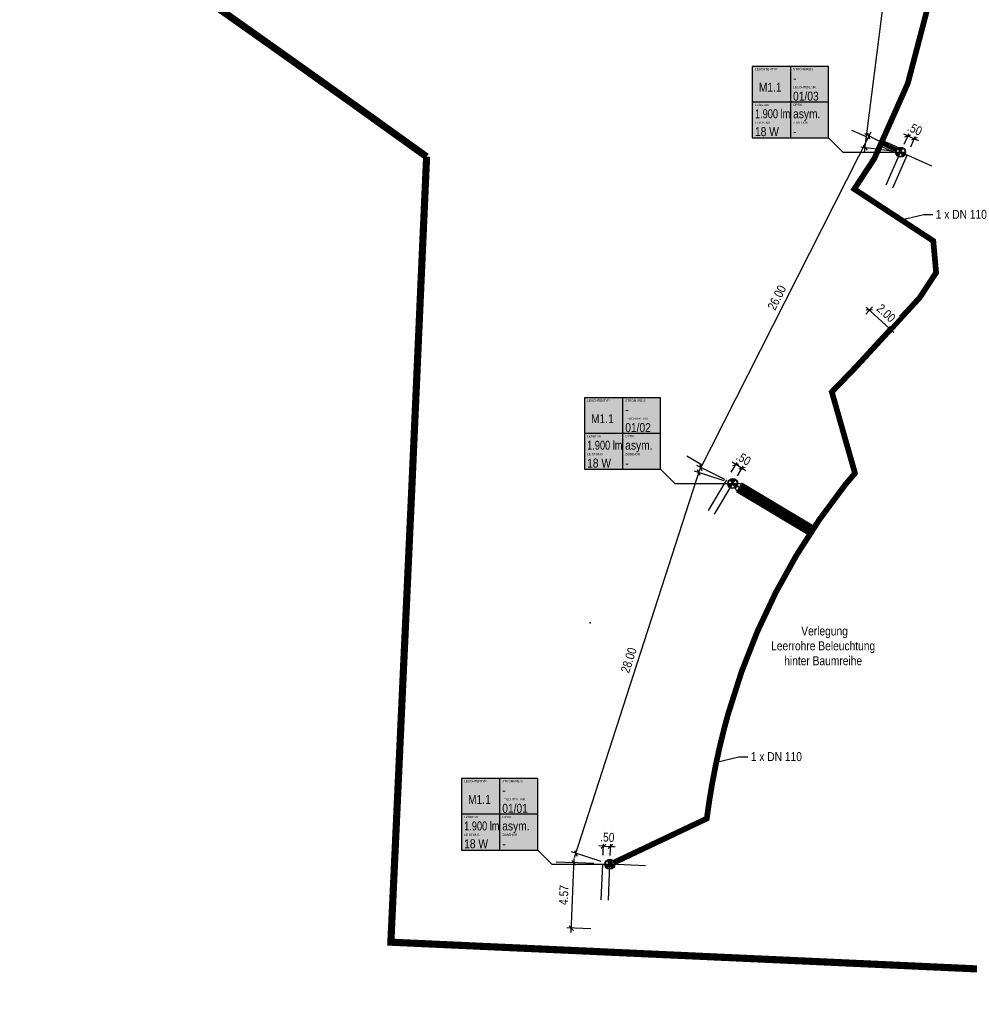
# Model space of a CAD drawing. Header units: metres. Extents: x 32339189 to 32339744, y 5702369 to 5702760.
# Tile 1 of 48: x 32339189 to 32339255, y 5702511 to 5702580. Entities that reach past the tile are written whole.
import ezdxf
from ezdxf import colors
from ezdxf.entities.mleader import LeaderData, LeaderLine
from ezdxf.enums import TextEntityAlignment as Align
from ezdxf.math import Vec2, Vec3

# ---------------------------------------------------------------- set-up
doc = ezdxf.new("R2010")
doc.units = ezdxf.units.M
doc.header["$MEASUREMENT"] = 0
doc.linetypes.add('19', pattern=[0.5, 0.25, -0.25])
for name, color, linetype in [('LRS-Kabel', 5, 'Continuous'), ('LRS_Bauabschnitte', 10, 'Continuous'), ('LRS_BEL_M1.1_Seidenweberleuchte', 10, 'Continuous'), ('LRS_BM', 7, 'Continuous'), ('LRS_Kodierungsfahne_M1.1', 41, 'Continuous'), ('LRS_Kodierungsfahnen', 7, 'Continuous'), ('LRS_TXT', 7, 'Continuous')]:
    doc.layers.add(name, color=color, linetype=linetype)
doc.layers.add('LRS-Trasse und Kabelzugschächte', color=252, linetype='Continuous', lineweight=25)
doc.styles.add('lrs-1_0250', font='ARIALN.TTF', dxfattribs={"height": 0.625})
doc.styles.add('lrs-txt', font='ARIALN.TTF', dxfattribs={"height": 1})
doc.dimstyles.new('lrs_1_0250', dxfattribs={"dimtxt": 0.625, "dimasz": 0.3125, "dimexe": 0.3125, "dimexo": 0.625, "dimgap": 0.3125, "dimtad": 1, "dimzin": 5, "dimdsep": 46, "dimtxsty": 'lrs-1_0250', "dimblk1": 'OBLIQUE', "dimblk2": 'OBLIQUE', "dimsah": 1, "dimcen": -0.3125, "dimdle": 0.3125, "dimclrd": 256, "dimclre": 256, "dimclrt": 256, "dimadec": 0, "dimazin": 0, "dimtfac": 1, "dimtix": 1, "dimtmove": 2, "dimatfit": 3, "dimldrblk": 'OBLIQUE', "dimfxl": 1, "dimtolj": 1, "dimtzin": 5, "dimlwd": -1, "dimlwe": -1, "dimarcsym": 0})

# ---------------------------------------------------------------- blocks, each defined once
blk = doc.blocks.new('LRS_LF_1_250')
blk.add_hatch(color=256).paths.add_polyline_path([(0, 0), (5.333, 0), (5.333, 5), (0, 5)])
at = {"color": 7}
for p, q in [((2.667, 5), (2.667, 0)), ((5.333, 2.5), (0, 2.5))]:
    blk.add_line(p, q, dxfattribs=at)
blk.add_lwpolyline([(0, 0), (5.333, 0), (5.333, 5), (0, 5)], close=True, dxfattribs=at)
at = {"color": 7, "style": 'lrs-txt'}
for tag, height, p in [('LEUCHTENTYP', 0.156, (0.187, 4.812)), ('STROMKREIS', 0.156, (2.854, 4.812)), ('F1', 0.625, (2.854, 4.188)), ('LEUCHTEN_NR.', 0.156, (2.854, 3.546)), ('00/00', 0.625, (2.854, 2.919)), ('LAMPEN', 0.156, (0.187, 2.312)), ('OPTIK', 0.156, (2.854, 2.312)), ('-', 0.625, (0.187, 1.688)), ('-', 0.625, (2.854, 1.688)), ('LEISTUNG', 0.156, (0.187, 1.062)), ('-W', 0.625, (0.187, 0.438)), ('ZUBEHÖR', 0.156, (2.854, 1.062)), ('-', 0.625, (2.854, 0.438))]:
    blk.add_attdef(tag, text='', height=height, dxfattribs=at).set_placement(p, align=Align.MIDDLE_LEFT)
blk.add_attdef('TYP', text='', height=0.625, dxfattribs=at).set_placement((1.253, 3.543), align=Align.MIDDLE_CENTER)
blk = doc.blocks.new('_OBLIQUE')
at = {"color": 0, "linetype": 'ByBlock'}
blk.add_line((-0.5, -0.5), (0.5, 0.5), dxfattribs=at)
blk = doc.blocks.new('*D9')
at = {"layer": 'DEFPOINTS', "color": 0}
for p in [(32339229.433, 5702520.447), (32339229.932, 5702520.426)]:
    blk.add_point(p, dxfattribs=at)
at = {"layer": 'LRS_BM'}
for p, q in [((32339229.483, 5702521.696), (32339229.171, 5702521.708)), ((32339229.458, 5702521.071), (32339229.496, 5702522.008)), ((32339229.483, 5702521.696), (32339229.983, 5702521.675)), ((32339229.958, 5702521.051), (32339229.996, 5702521.987)), ((32339229.983, 5702521.675), (32339230.295, 5702521.662))]:
    blk.add_line(p, q, dxfattribs=at)
at = {"layer": 'LRS_BM', "xscale": 0.3125, "yscale": 0.3125, "zscale": 0.3125}
for p, rotation in [((32339229.483, 5702521.696), 357.6701061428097), ((32339229.983, 5702521.675), 177.6701061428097)]:
    blk.add_blockref('_OBLIQUE', p, dxfattribs=dict(at, rotation=rotation))
at = {"layer": 'LRS_BM', "insert": (32339229.759, 5702522.316), "char_height": 0.625, "attachment_point": 5, "rotation": 357.67011, "style": 'lrs-1_0250', "bg_fill": 3, "box_fill_scale": 1.25, "bg_fill_color": 257, "bg_fill_transparency": 0}
blk.add_mtext('\\A1;.50', dxfattribs=at)
at = {"layer": 'DEFPOINTS', "color": 0}
blk.add_point((32339229.983, 5702521.675), dxfattribs=at)
blk = doc.blocks.new('*D10')
at = {"layer": 'DEFPOINTS', "color": 0}
for p in [(32339236.161, 5702547.837), (32339238.541, 5702547.069), (32339229.932, 5702520.425)]:
    blk.add_point(p, dxfattribs=at)
at = {"layer": 'LRS_BM'}
for p, q in [((32339227.457, 5702520.896), (32339236.257, 5702548.135)), ((32339237.946, 5702547.261), (32339235.864, 5702547.934)), ((32339229.337, 5702520.617), (32339227.256, 5702521.289))]:
    blk.add_line(p, q, dxfattribs=at)
at = {"layer": 'LRS_BM', "xscale": 0.3125, "yscale": 0.3125, "zscale": 0.3125}
for p, rotation in [((32339236.161, 5702547.837), 72.0949386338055), ((32339227.553, 5702521.193), 252.0949386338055)]:
    blk.add_blockref('_OBLIQUE', p, dxfattribs=dict(at, rotation=rotation))
at = {"layer": 'LRS_BM', "insert": (32339231.256, 5702534.71), "char_height": 0.625, "attachment_point": 5, "rotation": 72.09494, "style": 'lrs-1_0250', "bg_fill": 3, "box_fill_scale": 1.25, "bg_fill_color": 257, "bg_fill_transparency": 0}
blk.add_mtext('\\A1;28.00', dxfattribs=at)
blk = doc.blocks.new('*D11')
at = {"layer": 'DEFPOINTS', "color": 0}
for p in [(32339238.112, 5702547.326), (32339238.541, 5702547.069)]:
    blk.add_point(p, dxfattribs=at)
at = {"layer": 'LRS_BM'}
for p, q in [((32339238.432, 5702547.862), (32339238.914, 5702548.667)), ((32339238.753, 5702548.399), (32339238.485, 5702548.559)), ((32339239.182, 5702548.142), (32339238.753, 5702548.399)), ((32339238.862, 5702547.606), (32339239.343, 5702548.41)), ((32339239.182, 5702548.142), (32339239.45, 5702547.982))]:
    blk.add_line(p, q, dxfattribs=at)
at = {"layer": 'LRS_BM', "xscale": 0.3125, "yscale": 0.3125, "zscale": 0.3125}
for p, rotation in [((32339238.753, 5702548.399), 329.1211805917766), ((32339239.182, 5702548.142), 149.1211805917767)]:
    blk.add_blockref('_OBLIQUE', p, dxfattribs=dict(at, rotation=rotation))
at = {"layer": 'LRS_BM', "insert": (32339239.292, 5702548.813), "char_height": 0.625, "attachment_point": 5, "rotation": 329.12118, "style": 'lrs-1_0250', "bg_fill": 3, "box_fill_scale": 1.25, "bg_fill_color": 257, "bg_fill_transparency": 0}
blk.add_mtext('\\A1;.50', dxfattribs=at)
at = {"layer": 'DEFPOINTS', "color": 0}
blk.add_point((32339238.753, 5702548.399), dxfattribs=at)
blk = doc.blocks.new('*D12')
at = {"layer": 'DEFPOINTS', "color": 0}
for p in [(32339250.289, 5702570.263), (32339250.746, 5702570.06)]:
    blk.add_point(p, dxfattribs=at)
at = {"layer": 'LRS_BM'}
for p, q in [((32339250.796, 5702571.406), (32339250.51, 5702571.533)), ((32339250.542, 5702570.834), (32339250.923, 5702571.691)), ((32339250.796, 5702571.406), (32339251.253, 5702571.203)), ((32339250.999, 5702570.632), (32339251.38, 5702571.488)), ((32339251.253, 5702571.203), (32339251.539, 5702571.076))]:
    blk.add_line(p, q, dxfattribs=at)
at = {"layer": 'LRS_BM', "xscale": 0.3125, "yscale": 0.3125, "zscale": 0.3125}
for p, rotation in [((32339250.796, 5702571.406), 336.053596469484), ((32339251.253, 5702571.203), 156.053596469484)]:
    blk.add_blockref('_OBLIQUE', p, dxfattribs=dict(at, rotation=rotation))
at = {"layer": 'LRS_BM', "insert": (32339251.281, 5702571.882), "char_height": 0.625, "attachment_point": 5, "rotation": 336.0536, "style": 'lrs-1_0250', "bg_fill": 3, "box_fill_scale": 1.25, "bg_fill_color": 257, "bg_fill_transparency": 0}
blk.add_mtext('\\A1;.50', dxfattribs=at)
at = {"layer": 'DEFPOINTS', "color": 0}
blk.add_point((32339251.253, 5702571.203), dxfattribs=at)
blk = doc.blocks.new('*D13')
at = {"layer": 'DEFPOINTS', "color": 0}
for p in [(32339250.288, 5702570.264), (32339236.311, 5702548.198), (32339238.541, 5702547.069)]:
    blk.add_point(p, dxfattribs=at)
at = {"layer": 'LRS_BM'}
for p, q in [((32339248.2, 5702571.672), (32339236.17, 5702547.919)), ((32339249.731, 5702570.546), (32339247.78, 5702571.534)), ((32339237.983, 5702547.351), (32339236.032, 5702548.339))]:
    blk.add_line(p, q, dxfattribs=at)
at = {"layer": 'LRS_BM', "xscale": 0.3125, "yscale": 0.3125, "zscale": 0.3125}
for p, rotation in [((32339248.059, 5702571.393), 63.13855030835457), ((32339236.311, 5702548.198), 243.1385503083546)]:
    blk.add_blockref('_OBLIQUE', p, dxfattribs=dict(at, rotation=rotation))
at = {"layer": 'LRS_BM', "insert": (32339241.621, 5702560.081), "char_height": 0.625, "attachment_point": 5, "rotation": 63.13855, "style": 'lrs-1_0250', "bg_fill": 3, "box_fill_scale": 1.25, "bg_fill_color": 257, "bg_fill_transparency": 0}
blk.add_mtext('\\A1;26.00', dxfattribs=at)
blk = doc.blocks.new('*D14')
at = {"layer": 'DEFPOINTS', "color": 0}
for p in [(32339250.863, 5702594.941), (32339253.343, 5702594.63), (32339250.288, 5702570.264)]:
    blk.add_point(p, dxfattribs=at)
at = {"layer": 'LRS_BM'}
for p, q in [((32339247.769, 5702570.265), (32339250.901, 5702595.251)), ((32339252.723, 5702594.707), (32339250.552, 5702594.979)), ((32339249.668, 5702570.341), (32339247.498, 5702570.613))]:
    blk.add_line(p, q, dxfattribs=at)
at = {"layer": 'LRS_BM', "xscale": 0.3125, "yscale": 0.3125, "zscale": 0.3125}
for p, rotation in [((32339250.863, 5702594.941), 82.85411816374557), ((32339247.808, 5702570.575), 262.8541181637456)]:
    blk.add_blockref('_OBLIQUE', p, dxfattribs=dict(at, rotation=rotation))
at = {"layer": 'LRS_BM', "insert": (32339248.708, 5702582.836), "char_height": 0.625, "attachment_point": 5, "rotation": 82.85412, "style": 'lrs-1_0250', "bg_fill": 3, "box_fill_scale": 1.25, "bg_fill_color": 257, "bg_fill_transparency": 0}
blk.add_mtext('\\A1;24.56', dxfattribs=at)
blk = doc.blocks.new('*D78')
at = {"layer": 'DEFPOINTS', "color": 0}
for p in [(32339227.434, 5702520.532), (32339229.433, 5702520.445), (32339229.235, 5702515.881)]:
    blk.add_point(p, dxfattribs=at)
at = {"layer": 'LRS_BM'}
for p, q in [((32339228.808, 5702520.472), (32339227.122, 5702520.545)), ((32339227.224, 5702515.656), (32339227.448, 5702520.844)), ((32339228.611, 5702515.908), (32339226.925, 5702515.981))]:
    blk.add_line(p, q, dxfattribs=at)
at = {"layer": 'LRS_BM', "xscale": 0.3125, "yscale": 0.3125, "zscale": 0.3125}
for p, rotation in [((32339227.434, 5702520.532), 87.52580966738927), ((32339227.237, 5702515.968), 267.5258096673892)]:
    blk.add_blockref('_OBLIQUE', p, dxfattribs=dict(at, rotation=rotation))
at = {"layer": 'LRS_BM', "insert": (32339226.706, 5702518.277), "char_height": 0.625, "attachment_point": 5, "rotation": 87.52581, "style": 'lrs-1_0250', "bg_fill": 3, "box_fill_scale": 1.25, "bg_fill_color": 257, "bg_fill_transparency": 0}
blk.add_mtext('\\A1;4.57', dxfattribs=at)
blk = doc.blocks.new('LRS_Leuchte_01_1_250')
h = blk.add_hatch(color=256)
h.paths.add_polyline_path([(-0.5, 0, 1), (0.5, 0, 1)])
h.paths.add_polyline_path([(0.45, 0, -1), (-0.45, 0, -1)], flags=16)
h.paths.add_polyline_path([(0, 0), (0.225, 0.39, 0.267949), (-0.225, 0.39)], flags=16)
h.paths.add_polyline_path([(0, 0), (-0.45, 0, 0.267949), (-0.225, -0.39)], flags=0)
h.paths.add_polyline_path([(0.225, -0.39, 0.267949), (0.45, 0), (0, 0)], flags=16)
for p, q in [((-0.45, 0), (0.45, 0)), ((-0.225, -0.39), (0.225, 0.39)), ((0.225, -0.39), (-0.225, 0.39))]:
    blk.add_line(p, q)
for radius in [0.5, 0.45]:
    blk.add_circle((0, 0), radius)
blk = doc.blocks.new('*D99')
at = {"layer": 'DEFPOINTS', "color": 0}
for p in [(32339247.428, 5702558.476), (32339248.9, 5702557.122)]:
    blk.add_point(p, dxfattribs=at)
at = {"layer": 'LRS_BM'}
for p, q in [((32339247.852, 5702558.936), (32339248.317, 5702559.442)), ((32339249.807, 5702557.646), (32339247.875, 5702559.423)), ((32339249.323, 5702557.582), (32339249.789, 5702558.088))]:
    blk.add_line(p, q, dxfattribs=at)
at = {"layer": 'LRS_BM', "xscale": 0.3125, "yscale": 0.3125, "zscale": 0.3125}
for p, rotation in [((32339248.105, 5702559.212), 137.384310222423), ((32339249.577, 5702557.858), 317.384310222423)]:
    blk.add_blockref('_OBLIQUE', p, dxfattribs=dict(at, rotation=rotation))
at = {"layer": 'LRS_BM', "insert": (32339249.269, 5702559), "char_height": 0.625, "attachment_point": 5, "rotation": 317.38431, "style": 'lrs-1_0250', "bg_fill": 3, "box_fill_scale": 1.25, "bg_fill_color": 257, "bg_fill_transparency": 0}
blk.add_mtext('\\A1;2.00', dxfattribs=at)
at = {"layer": 'DEFPOINTS', "color": 0}
blk.add_point((32339248.105, 5702559.212), dxfattribs=at)
blk = doc.blocks.new('_None')

msp = doc.modelspace()

# ---------------------------------------------------------------- linework, layer by layer
at = {"layer": 'LRS-Trasse und Kabelzugschächte', "const_width": 0.8}
msp.add_lwpolyline([(32339238.97, 5702546.812), (32339244.088, 5702543.751)], dxfattribs=at)
at = {"layer": 'LRS-Trasse und Kabelzugschächte', "color": 6}
msp.add_point((32339228.559, 5702537.324), dxfattribs=at)
at = {"layer": 'LRS_Bauabschnitte', "color": 242, "linetype": '19', "ltscale": 20, "true_color": 0xcd2027, "const_width": 0.5}
msp.add_lwpolyline([(32339304.265, 5702510.89), (32339214.607, 5702514.976), (32339216.087, 5702547.08), (32339217.108, 5702569.944, 0.002405), (32339201.394, 5702581.133), (32339189.005, 5702589.598), (32339195.365, 5702596.449), (32339228.3, 5702638.504), (32339231.998, 5702643.263, -0.025065), (32339261.901, 5702677.692)], format="xyb", dxfattribs=at)
at = {"layer": 'LRS_BM', "linetype": '19', "ltscale": 10}
for p, q in [((32339236.83, 5702545.179), (32339239.393, 5702549.472)), ((32339237.261, 5702544.922), (32339239.824, 5702549.215)), ((32339240.686, 5702545.786), (32339235.322, 5702548.994)), ((32339229.83, 5702517.927), (32339230.034, 5702522.923)), ((32339232.43, 5702520.317), (32339226.188, 5702520.587))]:
    msp.add_line(p, q, dxfattribs=at)
at = {"layer": 'LRS_Kodierungsfahne_M1.1', "color": 7}
for points in [[(32339233.491, 5702548.069), (32339234.491, 5702547.069), (32339238.541, 5702547.069)], [(32339224.882, 5702521.425), (32339225.882, 5702520.425), (32339229.932, 5702520.425)]]:
    msp.add_lwpolyline(points, dxfattribs=at)

# ---------------------------------------------------------------- block references
at = {"layer": 'LRS_Kodierungsfahne_M1.1'}
ref = msp.add_blockref('LRS_LF_1_250', (32339239.905, 5702571.263), dxfattribs=at)
ref.add_attrib('00/00', '01/03', dxfattribs={"layer": 'LRS_Kodierungsfahnen', "height": 0.625, "style": 'lrs-txt'}).set_placement((32339242.76, 5702574.183), align=Align.MIDDLE_LEFT)
ref.add_attrib('LEUCHTEN_NR.', 'LEUCHTEN_NR.', dxfattribs={"layer": 'LRS_Kodierungsfahnen', "height": 0.15625, "style": 'lrs-txt'}).set_placement((32339242.76, 5702574.809), align=Align.MIDDLE_LEFT)
ref.add_attrib('-', '-', dxfattribs={"layer": 'LRS_Kodierungsfahnen', "height": 0.625, "style": 'lrs-txt'}).set_placement((32339242.76, 5702571.701), align=Align.MIDDLE_LEFT)
ref.add_attrib('ZUBEHÖR', 'ZUBEHÖR', dxfattribs={"layer": 'LRS_Kodierungsfahnen', "height": 0.1562, "style": 'lrs-txt'}).set_placement((32339242.76, 5702572.326), align=Align.MIDDLE_LEFT)
ref.add_attrib('-W', '18 W', dxfattribs={"layer": 'LRS_Kodierungsfahnen', "height": 0.625, "style": 'lrs-txt'}).set_placement((32339240.093, 5702571.701), align=Align.MIDDLE_LEFT)
ref.add_attrib('LEISTUNG', 'LEISTUNG', dxfattribs={"layer": 'LRS_Kodierungsfahnen', "height": 0.1562, "style": 'lrs-txt'}).set_placement((32339240.093, 5702572.326), align=Align.MIDDLE_LEFT)
ref.add_attrib('-', '1.900 lm', dxfattribs={"layer": 'LRS_Kodierungsfahnen', "height": 0.625, "style": 'lrs-txt', "width": 0.9}).set_placement((32339240.093, 5702572.951), align=Align.MIDDLE_LEFT)
ref.add_attrib('LAMPEN', 'Lichtstrom', dxfattribs={"layer": 'LRS_Kodierungsfahnen', "height": 0.1562, "style": 'lrs-txt'}).set_placement((32339240.093, 5702573.576), align=Align.MIDDLE_LEFT)
ref.add_attrib('-', 'asym.', dxfattribs={"layer": 'LRS_Kodierungsfahnen', "height": 0.625, "style": 'lrs-txt'}).set_placement((32339242.76, 5702572.951), align=Align.MIDDLE_LEFT)
ref.add_attrib('OPTIK', 'OPTIK', dxfattribs={"layer": 'LRS_Kodierungsfahnen', "height": 0.1562, "style": 'lrs-txt'}).set_placement((32339242.76, 5702573.576), align=Align.MIDDLE_LEFT)
ref.add_attrib('F1', '-', dxfattribs={"layer": 'LRS_Kodierungsfahnen', "height": 0.625, "style": 'lrs-txt'}).set_placement((32339242.76, 5702575.451), align=Align.MIDDLE_LEFT)
ref.add_attrib('STROMKREIS', 'STROMKREIS', dxfattribs={"layer": 'LRS_Kodierungsfahnen', "height": 0.1562, "style": 'lrs-txt'}).set_placement((32339242.76, 5702576.076), align=Align.MIDDLE_LEFT)
ref.add_attrib('TYP', 'M1.1', dxfattribs={"layer": 'LRS_Kodierungsfahnen', "height": 0.625, "style": 'lrs-txt'}).set_placement((32339241.158, 5702574.806), align=Align.MIDDLE_CENTER)
ref.add_attrib('LEUCHTENTYP', 'LEUCHTENTYP', dxfattribs={"layer": 'LRS_Kodierungsfahnen', "height": 0.15625, "style": 'lrs-txt'}).set_placement((32339240.093, 5702576.076), align=Align.MIDDLE_LEFT)
ref = msp.add_blockref('LRS_LF_1_250', (32339228.158, 5702548.069), dxfattribs=at)
ref.add_attrib('00/00', '01/02', dxfattribs={"layer": 'LRS_Kodierungsfahnen', "height": 0.625, "style": 'lrs-txt'}).set_placement((32339231.012, 5702550.988), align=Align.MIDDLE_LEFT)
ref.add_attrib('LEUCHTEN_NR.', 'LEUCHTEN_NR.', dxfattribs={"layer": 'LRS_Kodierungsfahnen', "height": 0.15625, "style": 'lrs-txt'}).set_placement((32339231.012, 5702551.615), align=Align.MIDDLE_LEFT)
ref.add_attrib('-', '-', dxfattribs={"layer": 'LRS_Kodierungsfahnen', "height": 0.625, "style": 'lrs-txt'}).set_placement((32339231.012, 5702548.506), align=Align.MIDDLE_LEFT)
ref.add_attrib('ZUBEHÖR', 'ZUBEHÖR', dxfattribs={"layer": 'LRS_Kodierungsfahnen', "height": 0.1562, "style": 'lrs-txt'}).set_placement((32339231.012, 5702549.131), align=Align.MIDDLE_LEFT)
ref.add_attrib('-W', '18 W', dxfattribs={"layer": 'LRS_Kodierungsfahnen', "height": 0.625, "style": 'lrs-txt'}).set_placement((32339228.345, 5702548.506), align=Align.MIDDLE_LEFT)
ref.add_attrib('LEISTUNG', 'LEISTUNG', dxfattribs={"layer": 'LRS_Kodierungsfahnen', "height": 0.1562, "style": 'lrs-txt'}).set_placement((32339228.345, 5702549.131), align=Align.MIDDLE_LEFT)
ref.add_attrib('-', '1.900 lm', dxfattribs={"layer": 'LRS_Kodierungsfahnen', "height": 0.625, "style": 'lrs-txt', "width": 0.9}).set_placement((32339228.345, 5702549.756), align=Align.MIDDLE_LEFT)
ref.add_attrib('LAMPEN', 'Lichtstrom', dxfattribs={"layer": 'LRS_Kodierungsfahnen', "height": 0.1562, "style": 'lrs-txt'}).set_placement((32339228.345, 5702550.381), align=Align.MIDDLE_LEFT)
ref.add_attrib('-', 'asym.', dxfattribs={"layer": 'LRS_Kodierungsfahnen', "height": 0.625, "style": 'lrs-txt'}).set_placement((32339231.012, 5702549.756), align=Align.MIDDLE_LEFT)
ref.add_attrib('OPTIK', 'OPTIK', dxfattribs={"layer": 'LRS_Kodierungsfahnen', "height": 0.1562, "style": 'lrs-txt'}).set_placement((32339231.012, 5702550.381), align=Align.MIDDLE_LEFT)
ref.add_attrib('F1', '-', dxfattribs={"layer": 'LRS_Kodierungsfahnen', "height": 0.625, "style": 'lrs-txt'}).set_placement((32339231.012, 5702552.256), align=Align.MIDDLE_LEFT)
ref.add_attrib('STROMKREIS', 'STROMKREIS', dxfattribs={"layer": 'LRS_Kodierungsfahnen', "height": 0.1562, "style": 'lrs-txt'}).set_placement((32339231.012, 5702552.881), align=Align.MIDDLE_LEFT)
ref.add_attrib('TYP', 'M1.1', dxfattribs={"layer": 'LRS_Kodierungsfahnen', "height": 0.625, "style": 'lrs-txt'}).set_placement((32339229.411, 5702551.612), align=Align.MIDDLE_CENTER)
ref.add_attrib('LEUCHTENTYP', 'LEUCHTENTYP', dxfattribs={"layer": 'LRS_Kodierungsfahnen', "height": 0.15625, "style": 'lrs-txt'}).set_placement((32339228.345, 5702552.881), align=Align.MIDDLE_LEFT)
ref = msp.add_blockref('LRS_LF_1_250', (32339219.549, 5702521.425), dxfattribs=at)
ref.add_attrib('00/00', '01/01', dxfattribs={"layer": 'LRS_Kodierungsfahnen', "height": 0.625, "style": 'lrs-txt'}).set_placement((32339222.403, 5702524.344), align=Align.MIDDLE_LEFT)
ref.add_attrib('LEUCHTEN_NR.', 'LEUCHTEN_NR.', dxfattribs={"layer": 'LRS_Kodierungsfahnen', "height": 0.15625, "style": 'lrs-txt'}).set_placement((32339222.403, 5702524.97), align=Align.MIDDLE_LEFT)
ref.add_attrib('-', '-', dxfattribs={"layer": 'LRS_Kodierungsfahnen', "height": 0.625, "style": 'lrs-txt'}).set_placement((32339222.403, 5702521.862), align=Align.MIDDLE_LEFT)
ref.add_attrib('ZUBEHÖR', 'ZUBEHÖR', dxfattribs={"layer": 'LRS_Kodierungsfahnen', "height": 0.1562, "style": 'lrs-txt'}).set_placement((32339222.403, 5702522.487), align=Align.MIDDLE_LEFT)
ref.add_attrib('-W', '18 W', dxfattribs={"layer": 'LRS_Kodierungsfahnen', "height": 0.625, "style": 'lrs-txt'}).set_placement((32339219.736, 5702521.862), align=Align.MIDDLE_LEFT)
ref.add_attrib('LEISTUNG', 'LEISTUNG', dxfattribs={"layer": 'LRS_Kodierungsfahnen', "height": 0.1562, "style": 'lrs-txt'}).set_placement((32339219.736, 5702522.487), align=Align.MIDDLE_LEFT)
ref.add_attrib('-', '1.900 lm', dxfattribs={"layer": 'LRS_Kodierungsfahnen', "height": 0.625, "style": 'lrs-txt', "width": 0.9}).set_placement((32339219.736, 5702523.112), align=Align.MIDDLE_LEFT)
ref.add_attrib('LAMPEN', 'Lichtstrom', dxfattribs={"layer": 'LRS_Kodierungsfahnen', "height": 0.1562, "style": 'lrs-txt'}).set_placement((32339219.736, 5702523.737), align=Align.MIDDLE_LEFT)
ref.add_attrib('-', 'asym.', dxfattribs={"layer": 'LRS_Kodierungsfahnen', "height": 0.625, "style": 'lrs-txt'}).set_placement((32339222.403, 5702523.112), align=Align.MIDDLE_LEFT)
ref.add_attrib('OPTIK', 'OPTIK', dxfattribs={"layer": 'LRS_Kodierungsfahnen', "height": 0.1562, "style": 'lrs-txt'}).set_placement((32339222.403, 5702523.737), align=Align.MIDDLE_LEFT)
ref.add_attrib('F1', '-', dxfattribs={"layer": 'LRS_Kodierungsfahnen', "height": 0.625, "style": 'lrs-txt'}).set_placement((32339222.403, 5702525.612), align=Align.MIDDLE_LEFT)
ref.add_attrib('STROMKREIS', 'STROMKREIS', dxfattribs={"layer": 'LRS_Kodierungsfahnen', "height": 0.1562, "style": 'lrs-txt'}).set_placement((32339222.403, 5702526.237), align=Align.MIDDLE_LEFT)
ref.add_attrib('TYP', 'M1.1', dxfattribs={"layer": 'LRS_Kodierungsfahnen', "height": 0.625, "style": 'lrs-txt'}).set_placement((32339220.802, 5702524.968), align=Align.MIDDLE_CENTER)
ref.add_attrib('LEUCHTENTYP', 'LEUCHTENTYP', dxfattribs={"layer": 'LRS_Kodierungsfahnen', "height": 0.15625, "style": 'lrs-txt'}).set_placement((32339219.736, 5702526.237), align=Align.MIDDLE_LEFT)

# ---------------------------------------------------------------- next in the draw order: texts
at = {"layer": 'LRS_TXT', "insert": (32339244.864, 5702535.709), "char_height": 0.625, "width": 8, "attachment_point": 5, "style": 'lrs-1_0250', "bg_fill": 3, "box_fill_scale": 1.5, "bg_fill_color": 256, "bg_fill_transparency": 0}
msp.add_mtext(' Verlegung \\PLeerrohre Beleuchtung\\Phinter Baumreihe', dxfattribs=at)

# ---------------------------------------------------------------- next in the draw order: dimensions: what is measured, and where the dimension line sits
at = {"layer": 'LRS_BM'}
for p1, p2, distance, picture, middle in [((32339250.288, 5702570.264), (32339253.343, 5702594.63), 2.5, '*D14', (32339248.708, 5702582.836)), ((32339229.433, 5702520.447), (32339229.932, 5702520.426), 1.25, '*D9', (32339229.759, 5702522.316))]:
    dim = msp.add_aligned_dim(p1=p1, p2=p2, distance=distance, dimstyle='lrs_1_0250', override={"dimtfill": 1}, dxfattribs=at)
    dim.commit()
    dim.dimension.update_dxf_attribs({"geometry": picture, "text_midpoint": middle})

# ---------------------------------------------------------------- next in the draw order: linework, layer by layer
at = {"layer": 'LRS_BM', "linetype": '19', "ltscale": 10}
for p, q in [((32339249.274, 5702567.979), (32339251.303, 5702572.548)), ((32339249.731, 5702567.776), (32339251.76, 5702572.345)), ((32339252.469, 5702569.292), (32339246.863, 5702571.789))]:
    msp.add_line(p, q, dxfattribs=at)
at = {"layer": 'LRS_Kodierungsfahne_M1.1', "color": 7}
msp.add_lwpolyline([(32339245.239, 5702571.263), (32339246.239, 5702570.263), (32339250.289, 5702570.263)], dxfattribs=at)

# ---------------------------------------------------------------- next in the draw order: dimensions: what is measured, and where the dimension line sits
at = {"layer": 'LRS_BM'}
dim = msp.add_aligned_dim(p1=(32339229.235, 5702515.881), p2=(32339229.433, 5702520.445), distance=2, dimstyle='lrs_1_0250', override={"dimtfill": 1}, dxfattribs=at)
dim.commit()
dim.dimension.update_dxf_attribs({"geometry": '*D78', "text_midpoint": (32339226.706, 5702518.277)})

# ---------------------------------------------------------------- next in the draw order: linework, layer by layer
at = {"layer": 'LRS_BM', "linetype": '19', "ltscale": 10}
msp.add_line((32339229.331, 5702517.947), (32339229.534, 5702522.943), dxfattribs=at)

# ---------------------------------------------------------------- next in the draw order: block references
at = {"layer": 'LRS_BEL_M1.1_Seidenweberleuchte', "xscale": 0.7000000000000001, "yscale": 0.7000000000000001, "zscale": 0.7000000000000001, "rotation": 0.1078286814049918}
msp.add_blockref('LRS_Leuchte_01_1_250', (32339229.932, 5702520.425), dxfattribs=at)

# ---------------------------------------------------------------- next in the draw order: dimensions: what is measured, and where the dimension line sits
at = {"layer": 'LRS_BM'}
dim = msp.add_aligned_dim(p1=(32339250.289, 5702570.263), p2=(32339250.746, 5702570.06), distance=1.25, dimstyle='lrs_1_0250', override={"dimtfill": 1}, dxfattribs=at)
dim.commit()
dim.dimension.update_dxf_attribs({"geometry": '*D12', "text_midpoint": (32339251.281, 5702571.882)})

# ---------------------------------------------------------------- next in the draw order: linework, layer by layer
at = {"layer": 'LRS-Trasse und Kabelzugschächte'}
msp.add_lwpolyline([(32339230.257, 5702520.565, 0.4, 0.4, 0), (32339236.719, 5702523.626, 0.4, 0.4, 0), (32339236.73, 5702523.701, 0.4, 0.4, 0), (32339236.755, 5702523.877, 0.4, 0.4, 0), (32339236.813, 5702524.286, 0.4, 0.4, 0), (32339236.872, 5702524.696, 0.4, 0.4, 0), (32339236.901, 5702524.9, 0.4, 0.4, 0), (32339236.901, 5702524.9, 0.4, 0.4, 0), (32339236.908, 5702524.944, 0.4, 0.4, 0), (32339237.027, 5702525.656, 0.4, 0.4, 0), (32339237.096, 5702526.064, 0.4, 0.4, 0), (32339237.116, 5702526.182, 0.4, 0.4, 0), (32339237.121, 5702526.208, 0.4, 0.4, 0), (32339237.278, 5702527.02, 0.4, 0.4, 0), (32339237.354, 5702527.415, 0.4, 0.4, 0), (32339237.388, 5702527.569, 0.4, 0.4, 0), (32339237.564, 5702528.377, 0.4, 0.4, 0), (32339237.615, 5702528.611, 0.4, 0.4, 0), (32339237.615, 5702528.611, 0.4, 0.4, 0), (32339237.622, 5702528.641, 0.4, 0.4, 0), (32339237.691, 5702528.922, 0.4, 0.4, 0), (32339237.876, 5702529.68, 0.4, 0.4, 0), (32339237.876, 5702529.68, 0.4, 0.4, 0), (32339237.92, 5702529.861, 0.4, 0.4, 0), (32339237.922, 5702529.868, 0.4, 0.4, 0), (32339238.029, 5702530.267, 0.4, 0.4, 0), (32339238.218, 5702530.963, 0.4, 0.4, 0), (32339238.225, 5702530.987, 0.4, 0.4, 0), (32339238.351, 5702531.381, 0.4, 0.4, 0), (32339238.853, 5702532.956, 0.4, 0.4, 0), (32339239.105, 5702533.744, 0.4, 0.4, 0), (32339239.162, 5702533.925, 0.4, 0.4, 0), (32339240.258, 5702536.711, 0.4, 0.4, 0), (32339240.399, 5702537.011, 0.4, 0.4, 0), (32339240.751, 5702537.759, 0.4, 0.4, 0), (32339241.457, 5702539.256, 0.4, 0.4, 0), (32339241.534, 5702539.42, 0.4, 0.4, 0), (32339241.897, 5702540.075, 0.4, 0.4, 0), (32339242.699, 5702541.521, 0.4, 0.4, 0), (32339242.986, 5702542.038, 0.4, 0.4, 0), (32339243.169, 5702542.323, 0.4, 0.4, 0), (32339244.065, 5702543.714, 0.4, 0.4, 0), (32339244.512, 5702544.41, 0.4, 0.4, 0), (32339244.606, 5702544.556, 0.4, 0.4, 0), (32339245.549, 5702545.828, 0.4, 0.4, 0), (32339246.389, 5702546.961, 0.4, 0.4, 0), (32339246.613, 5702547.226, 0.4, 0.4, 0), (32339247.094, 5702547.792, 0.4, 0.4, 0), (32339245.47, 5702553.483, 0.4, 0.4, 0), (32339246.416, 5702554.46, 0.4, 0.4, 0), (32339246.992, 5702555.054, 0.4, 0.4, 0), (32339247.122, 5702555.189, 0.4, 0.4, 0), (32339247.202, 5702555.276, 0.4, 0.4, 0), (32339247.202, 5702555.276, 0.4, 0.4, 0), (32339247.239, 5702555.316, 0.4, 0.4, 0), (32339247.379, 5702555.468, 0.4, 0.4, 0), (32339247.659, 5702555.772, 0.4, 0.4, 0), (32339247.659, 5702555.772, 0.4, 0.4, 0), (32339249.899, 5702558.207, 0.4, 0.4, 0), (32339251.019, 5702559.425, 0.4, 0.4, 0), (32339251.159, 5702559.577, 0.4, 0.4, 0), (32339251.62, 5702560.078, 0.4, 0.4, 0), (32339252.123, 5702560.844, 0.4, 0.4, 0), (32339252.577, 5702561.535, 0.4, 0.4, 0), (32339252.772, 5702561.831, 0.4, 0.4, 0), (32339252.573, 5702564.051, 0.4, 0.4, 0), (32339247.042, 5702567.68, 0.4, 0.4, 0), (32339248.45, 5702569.823, 0.4, 0.4, 0), (32339249.114, 5702571.313, 0.4, 0.4, 0), (32339250.46, 5702574.335, 0.4, 0.4, 0), (32339250.79, 5702575.078, 0.4, 0.4, 0), (32339250.816, 5702575.177, 0.4, 0.4, 0), (32339250.921, 5702575.577, 0.4, 0.4, 0), (32339251.341, 5702577.177, 0.4, 0.4, 0), (32339252.18, 5702580.377, 0.4, 0.4, 0)], format="xyseb", dxfattribs=at)

# ---------------------------------------------------------------- next in the draw order: block references
at = {"layer": 'LRS_BEL_M1.1_Seidenweberleuchte', "xscale": 0.7000000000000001, "yscale": 0.7000000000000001, "zscale": 0.7000000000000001}
msp.add_blockref('LRS_Leuchte_01_1_250', (32339250.289, 5702570.263), dxfattribs=at)

# ---------------------------------------------------------------- next in the draw order: dimensions: what is measured, and where the dimension line sits
at = {"layer": 'LRS_BM'}
dim = msp.add_aligned_dim(p1=(32339229.932, 5702520.425), p2=(32339238.541, 5702547.069), distance=2.5, dimstyle='lrs_1_0250', override={"dimtfill": 1}, dxfattribs=at)
dim.commit()
dim.dimension.update_dxf_attribs({"geometry": '*D10', "text_midpoint": (32339231.256, 5702534.71)})

# ---------------------------------------------------------------- next in the draw order: dimensions: what is measured, and where the dimension line sits
dim = msp.add_aligned_dim(p1=(32339238.541, 5702547.069), p2=(32339238.112, 5702547.326), distance=-1.25, dimstyle='lrs_1_0250', override={"dimtfill": 1}, dxfattribs=at)
dim.commit()
dim.dimension.update_dxf_attribs({"geometry": '*D11', "text_midpoint": (32339239.292, 5702548.813)})

# ---------------------------------------------------------------- next in the draw order: leaders
at = {"layer": 'LRS-Trasse und Kabelzugschächte', "color": 7}
ml = msp.add_multileader_mtext('Standard', dxfattribs=at)
ml.set_content('1 x DN 110', color=7, style='lrs-1_0250')
ml.set_leader_properties(color=256, linetype='ByLayer', lineweight=30)
ml.set_arrow_properties(name='NONE')
ml.build(insert=Vec2(0, 0))
ml.multileader.update_dxf_attribs({"dogleg_length": 0.625, "arrow_head_size": 0.625})
ctx = ml.context
ctx.base_point, ctx.char_height, ctx.arrow_head_size, ctx.landing_gap_size, ctx.plane_origin = Vec3(32339239.597, 5702527.957), 0.625, 0.625, 0.312, Vec3(32339237.388, 5702527.569)
ctx.text_align_type = 2
notes = []
notes.append((ctx, [(0, (1, 1, 0), (32339238.972, 5702527.957), (1, 0), 0.625, [(0, [(32339237.388, 5702527.569)], 256, [])])]))
ctx.mtext.insert, ctx.mtext.alignment = Vec3(32339243.379, 5702528.275), 3
for ctx, leaders in notes:
    for number, flags, end, landing, length, lines in leaders:
        leader = LeaderData()
        leader.index, (leader.has_last_leader_line, leader.has_dogleg_vector, leader.attachment_direction) = number, flags
        leader.last_leader_point, leader.dogleg_vector, leader.dogleg_length = Vec3(end), Vec3(landing), length
        for number, points, colour, breaks in lines:
            line = LeaderLine()
            line.index, line.vertices, line.color, line.breaks = number, Vec3.list(points), colors.encode_raw_color(colour), breaks
            leader.lines.append(line)
        ctx.leaders.append(leader)

# ---------------------------------------------------------------- next in the draw order: dimensions: what is measured, and where the dimension line sits
at = {"layer": 'LRS_BM'}
dim = msp.add_aligned_dim(p1=(32339250.288, 5702570.264), p2=(32339238.541, 5702547.069), distance=-2.499, dimstyle='lrs_1_0250', override={"dimtad": 1, "dimtfill": 1}, dxfattribs=at)
dim.commit()
dim.dimension.update_dxf_attribs({"geometry": '*D13', "text_midpoint": (32339241.621, 5702560.081)})

# ---------------------------------------------------------------- next in the draw order: linework, layer by layer
at = {"layer": 'LRS-Kabel', "color": 4, "ltscale": 10}
for points in [[(32339252.18, 5702580.377), (32339251.341, 5702577.177), (32339250.921, 5702575.577), (32339250.816, 5702575.177), (32339250.79, 5702575.078), (32339250.46, 5702574.335), (32339249.015, 5702571.089), (32339249.982, 5702570.658), (32339250.288, 5702570.264), (32339250.288, 5702570.263)], [(32339252.573, 5702564.051), (32339247.042, 5702567.68), (32339247.708, 5702568.693), (32339248.45, 5702569.823), (32339248.841, 5702570.699), (32339249.789, 5702570.277), (32339250.288, 5702570.264), (32339250.289, 5702570.264)], [(32339252.573, 5702564.051), (32339252.772, 5702561.83), (32339252.577, 5702561.535), (32339252.123, 5702560.844), (32339251.62, 5702560.078), (32339251.159, 5702559.577), (32339251.019, 5702559.425), (32339249.899, 5702558.207), (32339247.659, 5702555.772), (32339247.659, 5702555.772), (32339247.379, 5702555.468), (32339247.239, 5702555.316), (32339247.202, 5702555.276), (32339247.202, 5702555.276), (32339247.122, 5702555.189), (32339246.992, 5702555.054), (32339246.416, 5702554.46), (32339245.47, 5702553.483), (32339247.094, 5702547.792), (32339246.613, 5702547.226), (32339246.389, 5702546.961), (32339245.549, 5702545.828), (32339244.184, 5702543.986), (32339239.041, 5702547.062), (32339238.541, 5702547.069), (32339238.784, 5702546.633), (32339243.953, 5702543.541), (32339243.169, 5702542.323), (32339242.986, 5702542.038), (32339242.699, 5702541.521), (32339241.808, 5702539.914), (32339241.534, 5702539.42), (32339241.457, 5702539.256), (32339240.751, 5702537.759), (32339240.258, 5702536.711), (32339239.162, 5702533.925), (32339239.105, 5702533.744), (32339238.853, 5702532.956), (32339238.351, 5702531.381), (32339238.225, 5702530.987), (32339238.218, 5702530.963), (32339238.029, 5702530.267), (32339237.922, 5702529.868), (32339237.92, 5702529.861), (32339237.876, 5702529.68), (32339237.876, 5702529.68), (32339237.691, 5702528.922), (32339237.622, 5702528.641), (32339237.615, 5702528.611), (32339237.615, 5702528.611), (32339237.564, 5702528.377), (32339237.388, 5702527.569), (32339237.354, 5702527.415), (32339237.278, 5702527.02), (32339237.121, 5702526.208), (32339237.116, 5702526.182), (32339237.096, 5702526.064), (32339237.027, 5702525.656), (32339236.908, 5702524.944), (32339236.901, 5702524.9), (32339236.901, 5702524.9), (32339236.872, 5702524.696), (32339236.813, 5702524.286), (32339236.755, 5702523.877), (32339236.719, 5702523.626), (32339230.773, 5702520.738), (32339230.376, 5702520.655), (32339229.932, 5702520.425)]]:
    msp.add_lwpolyline(points, dxfattribs=at)
at = {"layer": 'LRS-Trasse und Kabelzugschächte', "const_width": 0.3}
msp.add_lwpolyline([(32339249.096, 5702570.835), (32339250.002, 5702570.409)], dxfattribs=at)

# ---------------------------------------------------------------- next in the draw order: block references
at = {"layer": 'LRS_BEL_M1.1_Seidenweberleuchte', "xscale": 0.7000000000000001, "yscale": 0.7000000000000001, "zscale": 0.7000000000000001}
msp.add_blockref('LRS_Leuchte_01_1_250', (32339238.541, 5702547.069), dxfattribs=at)

# ---------------------------------------------------------------- next in the draw order: leaders
at = {"layer": 'LRS-Trasse und Kabelzugschächte', "color": 7}
ml = msp.add_multileader_mtext('Standard', dxfattribs=at)
ml.set_content('1 x DN 110', color=7, style='lrs-1_0250')
ml.set_leader_properties(color=256, linetype='ByLayer', lineweight=30)
ml.set_arrow_properties(name='NONE')
ml.build(insert=Vec2(0, 0))
ml.multileader.update_dxf_attribs({"dogleg_length": 0.625, "arrow_head_size": 0.625})
ctx = ml.context
ctx.base_point, ctx.char_height, ctx.arrow_head_size, ctx.landing_gap_size, ctx.plane_origin = Vec3(32339252.543, 5702565.908), 0.625, 0.625, 0.312, Vec3(32339250.334, 5702565.52)
ctx.text_align_type = 2
notes = []
notes.append((ctx, [(0, (1, 1, 0), (32339251.918, 5702565.908), (1, 0), 0.625, [(0, [(32339250.334, 5702565.52)], 256, [])])]))
ctx.mtext.insert, ctx.mtext.alignment = Vec3(32339256.325, 5702566.226), 3
for ctx, leaders in notes:
    for number, flags, end, landing, length, lines in leaders:
        leader = LeaderData()
        leader.index, (leader.has_last_leader_line, leader.has_dogleg_vector, leader.attachment_direction) = number, flags
        leader.last_leader_point, leader.dogleg_vector, leader.dogleg_length = Vec3(end), Vec3(landing), length
        for number, points, colour, breaks in lines:
            line = LeaderLine()
            line.index, line.vertices, line.color, line.breaks = number, Vec3.list(points), colors.encode_raw_color(colour), breaks
            leader.lines.append(line)
        ctx.leaders.append(leader)

# ---------------------------------------------------------------- next in the draw order: dimensions: what is measured, and where the dimension line sits
at = {"layer": 'LRS_BM'}
dim = msp.add_aligned_dim(p1=(32339248.9, 5702557.122), p2=(32339247.428, 5702558.476), distance=-1, dimstyle='lrs_1_0250', override={"dimtfill": 1}, dxfattribs=at)
dim.commit()
dim.dimension.update_dxf_attribs({"geometry": '*D99', "text_midpoint": (32339249.269, 5702559)})

doc.saveas('drawing.dxf')
